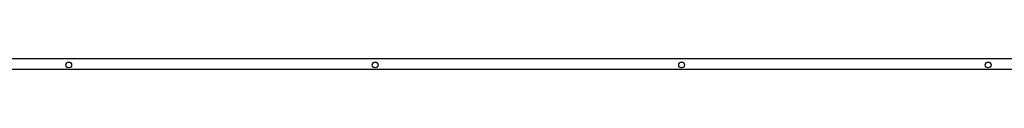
# Model space of a CAD drawing. Extents: x 26250 to 211390, y 12641 to 169243.
# Tile 8 of 132: x 45607 to 46800, y 17001 to 17014. Entities that reach past the tile are written whole.
import ezdxf

# ---------------------------------------------------------------- set-up
doc = ezdxf.new("R2010")
doc.units = 0
doc.header["$LTSCALE"] = 212.5
doc.layers.add('11', color=7, linetype='CONTINUOUS')

# ---------------------------------------------------------------- blocks, each defined once
blk = doc.blocks.new('*G21')
at = {"layer": '11', "color": 7, "linetype": 'CONTINUOUS'}
for p, q in [((45254.9, 17014), (47933.9, 17014)), ((47920.4, 17000.5), (45268.4, 17000.5))]:
    blk.add_line(p, q, dxfattribs=at)
for centre in [(45666.2, 17006.1), (46037.5, 17006.1), (46408.8, 17006.1), (46780.1, 17006.1)]:
    blk.add_circle(centre, 3.5, dxfattribs=at)

msp = doc.modelspace()

# ---------------------------------------------------------------- block references
at = {"layer": '11', "color": 7, "linetype": 'CONTINUOUS'}
msp.add_blockref('*G21', (0, 0), dxfattribs=at)

doc.saveas('drawing.dxf')
